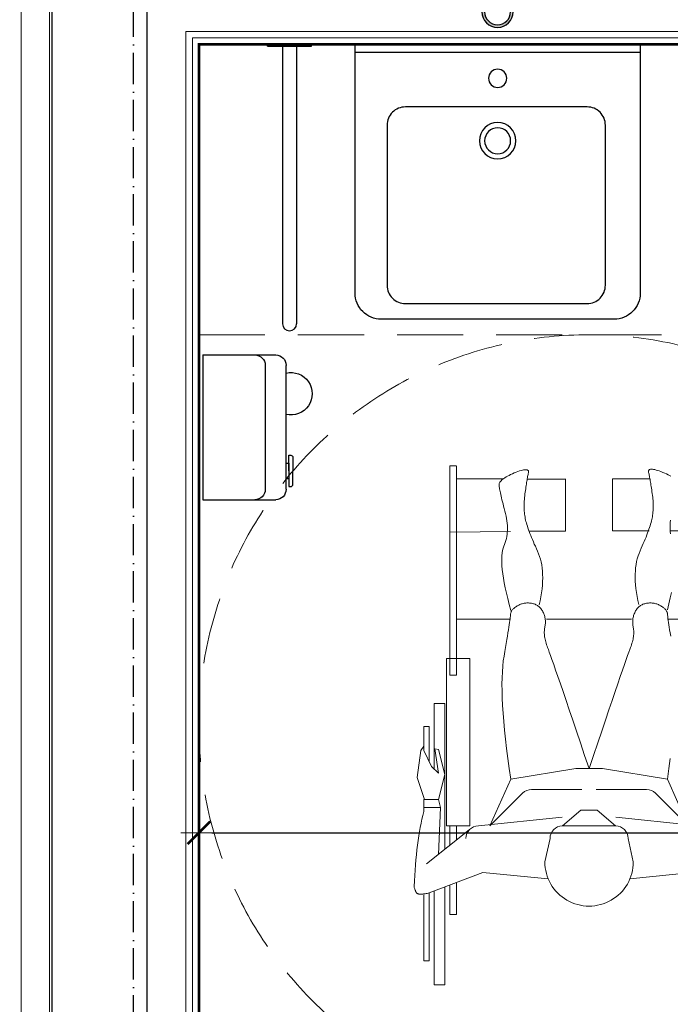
# Model space of a CAD drawing. Header units: metres. Extents: x 5541655 to 5610276, y 5589641 to 5627879.
# Tile 25 of 69: x 5603894 to 5604144, y 5625693 to 5626071. Entities that reach past the tile are written whole.
import ezdxf

# ---------------------------------------------------------------- set-up
doc = ezdxf.new("R2010")
doc.units = ezdxf.units.M
doc.header["$MEASUREMENT"] = 0
doc.linetypes.add('A-1_05$0$DASHED', pattern=[19.05, 12.7, -6.35])
doc.linetypes.add('ACAD_ISO10W100', pattern=[18, 12, -3, 0, -3])
doc.layers.get('0').update_dxf_attribs({"linetype": 'CONTINUOUS', "lineweight": 18})
doc.layers.get('Defpoints').update_dxf_attribs({"linetype": 'CONTINUOUS'})
for name, color, linetype in [('2D- Siatka Modularna', 7, 'ACAD_ISO10W100'), ('Budowlane - Sciany Wew', 7, 'CONTINUOUS'), ('Instalacje - Kanalizacja - Piony', 7, 'CONTINUOUS'), ('struktura', 7, 'CONTINUOUS'), ('wypelnienia wielobokow', 7, 'CONTINUOUS'), ('Wyposazenie Wew - Meble 3D', 7, 'CONTINUOUS'), ('Wyposazenie Wew - Urzadzenia Sanitarne', 6, 'CONTINUOUS'), ('Ściany', 51, 'CONTINUOUS')]:
    doc.layers.add(name, color=color, linetype=linetype)
for name, color, linetype, lineweight in [('a___cienka___0.15', 10, 'CONTINUOUS', 15), ('a___ocieplenie', 214, 'BATTING', 5), ('MDCP', 7, 'CONTINUOUS', 18), ('WYMIARY WEW', 251, 'CONTINUOUS', 13)]:
    doc.layers.add(name, color=color, linetype=linetype, lineweight=lineweight)
doc.layers.add('a___wymiary', color=7, linetype='CONTINUOUS', lineweight=18, true_color=0x000000)
doc.styles.get("Standard").update_dxf_attribs({"font": 'simplex.shx'})
doc.linetypes.add('BATTING', pattern='A,0.0001,-0.1,[134,ltypeshp.shx,S=0.1,R=0,X=-0.1,Y=0],-0.2,[134,ltypeshp.shx,S=0.1,R=180,X=0.1,Y=0],-0.1', length=0.4001)
doc.dimstyles.new('1_50', dxfattribs={"dimtxt": 20, "dimasz": 5, "dimexe": 1.25, "dimexo": 0.625, "dimgap": 1.5, "dimtad": 1, "dimdec": 3, "dimlfac": 0.5, "dimrnd": 0.1, "dimdsep": 46, "dimtxsty": 'Standard', "dimblk": 'znacznik', "dimcen": 1.5, "dimse1": 1, "dimse2": 1, "dimclrd": 256, "dimclrt": 256, "dimazin": 0, "dimtfac": 1, "dimtdec": 3, "dimtmove": 0, "dimatfit": 3, "dimldrblk": 'znacznik', "dimfxl": 1, "dimarcsym": 0})

# ---------------------------------------------------------------- blocks, each defined once
blk = doc.blocks.new('inwalida')
at = {"color": 0, "lineweight": 0}
for p, q in [((37.65642, -59.40703), (37.65642, -49.5)), ((54.61537, -59.91266), (54.61537, -49.5)), ((94.32539, -53.74185), (92.62539, -69.84748)), ((104.46147, -67.13771), (103.24591, -54.64807)), ((94.32539, -55.94185), (85.32539, -59.94185)), ((94.32539, -55.94185), (88.02833, -62.23891)), ((26.58794, -60.46223), (26.4359, -60.8258)), ((26.73891, -60.1226), (26.58794, -60.46223)), ((26.88882, -59.80691), (26.73891, -60.1226)), ((27.03766, -59.51515), (26.88882, -59.80691)), ((27.18545, -59.24735), (27.03766, -59.51515)), ((36.08255, -59.38871), (35.63111, -59.34121)), ((36.52554, -59.41816), (36.08255, -59.38871)), ((36.96008, -59.42959), (36.52554, -59.41816)), ((37.38617, -59.42297), (36.96008, -59.42959)), ((37.80383, -59.39834), (37.38617, -59.42297)), ((38.21304, -59.35566), (37.80383, -59.39834)), ((50.55454, -59.3759), (49.49723, -59.13722)), ((51.66393, -59.64412), (50.55454, -59.3759)), ((52.82539, -59.94185), (51.66393, -59.64412)), ((52.65829, -60.42604), (52.55831, -60.52983)), ((52.7594, -60.33179), (52.65829, -60.42604)), ((52.86164, -60.24706), (52.7594, -60.33179)), ((52.96503, -60.17189), (52.86164, -60.24706)), ((53.06954, -60.10624), (52.96503, -60.17189)), ((53.17519, -60.05013), (53.06954, -60.10624)), ((53.28196, -60.00356), (53.17519, -60.05013)), ((53.38987, -59.96653), (53.28196, -60.00356)), ((53.49891, -59.93904), (53.38987, -59.96653)), ((53.60908, -59.92109), (53.49891, -59.93904)), ((53.72038, -59.91266), (53.60908, -59.92109)), ((53.85652, -59.90437), (53.72038, -59.91266)), ((54.04117, -59.88676), (53.85652, -59.90437)), ((54.27433, -59.85984), (54.04117, -59.88676)), ((54.55601, -59.8236), (54.27433, -59.85984)), ((54.88621, -59.77806), (54.55601, -59.8236)), ((55.26492, -59.72321), (54.88621, -59.77806)), ((55.69214, -59.65905), (55.26492, -59.72321)), ((56.16788, -59.58557), (55.69214, -59.65905)), ((56.69214, -59.5028), (56.16788, -59.58557)), ((57.26492, -59.41071), (56.69214, -59.5028)), ((57.88621, -59.30931), (57.26492, -59.41071)), ((83.29959, -59.64389), (81.34719, -59.37499)), ((85.32539, -59.94185), (83.29959, -59.64389)), ((85.32539, -59.94185), (83.32539, -72.44185)), ((25.91147, -62.38214), (25.86379, -62.61626)), ((25.97821, -62.12229), (25.91147, -62.38214)), ((26.06403, -61.83675), (25.97821, -62.12229)), ((26.16892, -61.52548), (26.06403, -61.83675)), ((26.29288, -61.1885), (26.16892, -61.52548)), ((26.4359, -60.8258), (26.29288, -61.1885)), ((51.61055, -62.33346), (51.57539, -62.50435)), ((51.65352, -62.16451), (51.61055, -62.33346)), ((51.7043, -61.99752), (51.65352, -62.16451)), ((51.76289, -61.83248), (51.7043, -61.99752)), ((51.8293, -61.6694), (51.76289, -61.83248)), ((51.90352, -61.50826), (51.8293, -61.6694)), ((51.98555, -61.34908), (51.90352, -61.50826)), ((52.07539, -61.19185), (51.98555, -61.34908)), ((52.16971, -61.04038), (52.07539, -61.19185)), ((52.26516, -60.89843), (52.16971, -61.04038)), ((52.36175, -60.76603), (52.26516, -60.89843)), ((52.45946, -60.64316), (52.36175, -60.76603)), ((52.55831, -60.52983), (52.45946, -60.64316)), ((25.83518, -62.82467), (25.82564, -63.00736)), ((25.82564, -63.00736), (25.83518, -63.16435)), ((25.86379, -62.61626), (25.83518, -62.82467)), ((25.83518, -63.16435), (25.86379, -63.29562)), ((25.86379, -63.29562), (25.91147, -63.40118)), ((25.91147, -63.40118), (25.97821, -63.48101)), ((25.97821, -63.48101), (26.06403, -63.53514)), ((26.06403, -63.53514), (26.16892, -63.56355)), ((26.16892, -63.56355), (26.29288, -63.56625)), ((26.29288, -63.56625), (26.4359, -63.54322)), ((26.4359, -63.54322), (26.59478, -63.50689)), ((26.59478, -63.50689), (26.76626, -63.4696)), ((26.76626, -63.4696), (26.95035, -63.43139)), ((26.95035, -63.43139), (27.14704, -63.39222)), ((27.14704, -63.39222), (27.35635, -63.35213)), ((27.35635, -63.35213), (27.57826, -63.31109)), ((27.57826, -63.31109), (27.81279, -63.26912)), ((27.65642, -70.5), (27.65642, -63.2971)), ((27.81279, -63.26912), (28.05992, -63.22619)), ((28.05992, -63.22619), (28.31967, -63.18234)), ((28.31967, -63.18234), (28.59202, -63.13755)), ((28.59202, -63.13755), (28.87699, -63.09182)), ((28.87699, -63.09182), (29.17455, -63.04514)), ((29.17455, -63.04514), (29.48473, -62.99753)), ((29.48473, -62.99753), (29.80751, -62.94898)), ((29.80751, -62.94898), (30.14291, -62.89949)), ((30.14291, -62.89949), (30.49091, -62.84905)), ((30.49091, -62.84905), (30.84261, -62.80169)), ((30.84261, -62.80169), (31.18908, -62.76139)), ((31.18908, -62.76139), (31.53033, -62.72817)), ((31.53033, -62.72817), (31.86634, -62.70201)), ((31.86634, -62.70201), (32.19714, -62.68293)), ((32.19714, -62.68293), (32.5227, -62.67091)), ((32.5227, -62.67091), (32.84304, -62.66597)), ((32.84304, -62.66597), (33.15815, -62.66809)), ((33.15815, -62.66809), (33.46804, -62.67729)), ((33.46804, -62.67729), (33.7727, -62.69355)), ((33.7727, -62.69355), (34.07214, -62.71689)), ((34.07214, -62.71689), (34.36634, -62.74729)), ((34.36634, -62.74729), (34.65533, -62.78477)), ((34.65533, -62.78477), (34.93908, -62.82931)), ((34.93908, -62.82931), (35.21761, -62.88092)), ((35.21761, -62.88092), (35.49091, -62.93959)), ((35.49091, -62.93959), (35.76813, -63.00671)), ((35.76813, -63.00671), (36.05837, -63.08363)), ((36.05837, -63.08363), (36.36166, -63.17035)), ((36.36166, -63.17035), (36.67798, -63.26687)), ((36.67798, -63.26687), (37.00735, -63.3732)), ((37.00735, -63.3732), (37.34975, -63.48932)), ((37.34975, -63.48932), (37.70519, -63.61524)), ((37.65642, -70.5), (37.65642, -63.43732)), ((37.70519, -63.61524), (38.07367, -63.75096)), ((38.07367, -63.75096), (38.45519, -63.8965)), ((38.45519, -63.8965), (38.84975, -64.05182)), ((38.84975, -64.05182), (39.25735, -64.21695)), ((39.25735, -64.21695), (39.67798, -64.39187)), ((51.5168, -63.02877), (51.51289, -63.20748)), ((51.51289, -63.20748), (51.5168, -63.38815)), ((51.52852, -62.85201), (51.5168, -63.02877)), ((51.5168, -63.38815), (51.52852, -63.57076)), ((51.54805, -62.67721), (51.52852, -62.85201)), ((51.52852, -63.57076), (51.54805, -63.75533)), ((51.57539, -62.50435), (51.54805, -62.67721)), ((51.54805, -63.75533), (51.57539, -63.94185)), ((51.57539, -63.94185), (51.61112, -64.12623)), ((51.61112, -64.12623), (51.65579, -64.30437)), ((87.32539, -63.93596), (87.32539, -73.63658)), ((39.67798, -64.39187), (40.11166, -64.57661)), ((40.11166, -64.57661), (40.55837, -64.77113)), ((40.55837, -64.77113), (41.01813, -64.97547)), ((41.01813, -64.97547), (41.49091, -65.18959)), ((41.49091, -65.18959), (41.98064, -65.39593)), ((41.98064, -65.39593), (42.49118, -65.57685)), ((42.49118, -65.57685), (43.02256, -65.73236)), ((43.02256, -65.73236), (43.57475, -65.86246)), ((43.57475, -65.86246), (44.14778, -65.96716)), ((44.14778, -65.96716), (44.74162, -66.04645)), ((44.74162, -66.04645), (45.35629, -66.10033)), ((45.35629, -66.10033), (45.99177, -66.12879)), ((45.99177, -66.12879), (46.6481, -66.13186)), ((46.6481, -66.13186), (47.32524, -66.10951)), ((47.32524, -66.10951), (48.02321, -66.06176)), ((48.02321, -66.06176), (48.74199, -65.98859)), ((48.74199, -65.98859), (49.48161, -65.89002)), ((49.48161, -65.89002), (50.24204, -65.76604)), ((50.24204, -65.76604), (51.02331, -65.61665)), ((51.02331, -65.61665), (51.82539, -65.44185)), ((51.65579, -64.30437), (51.70941, -64.47627)), ((51.70941, -64.47627), (51.77196, -64.64192)), ((51.77196, -64.64192), (51.84347, -64.80134)), ((51.84347, -64.80134), (51.92391, -64.9545)), ((51.92391, -64.9545), (52.01331, -65.10143)), ((52.01331, -65.10143), (52.11164, -65.24211)), ((52.11164, -65.24211), (52.21894, -65.37656)), ((52.21894, -65.37656), (52.33517, -65.50476)), ((52.33517, -65.50476), (52.46035, -65.62672)), ((52.46035, -65.62672), (52.59446, -65.74244)), ((52.59446, -65.74244), (52.73753, -65.85192)), ((52.73753, -65.85192), (52.88953, -65.95515)), ((52.88953, -65.95515), (53.05049, -66.05214)), ((53.05049, -66.05214), (53.22038, -66.14288)), ((53.22038, -66.14288), (53.39558, -66.22641)), ((53.39558, -66.22641), (53.57242, -66.30171)), ((53.57242, -66.30171), (53.7509, -66.36881)), ((53.7509, -66.36881), (53.93101, -66.42768)), ((53.93101, -66.42768), (54.11277, -66.47835)), ((54.11277, -66.47835), (54.29617, -66.52079)), ((54.29617, -66.52079), (54.48121, -66.55502)), ((54.48121, -66.55502), (54.66788, -66.58103)), ((54.61537, -66.84391), (54.61537, -83.15609)), ((54.66788, -66.58103), (54.85621, -66.59884)), ((54.85621, -66.59884), (55.04617, -66.60842)), ((55.04617, -66.60842), (55.23777, -66.60979)), ((55.23777, -66.60979), (55.43101, -66.60294)), ((55.43101, -66.60294), (55.6259, -66.58789)), ((55.6259, -66.58789), (55.82242, -66.56461)), ((55.82242, -66.56461), (56.02058, -66.53312)), ((56.02058, -66.53312), (56.22038, -66.4934)), ((56.22038, -66.4934), (56.42354, -66.45448)), ((56.42354, -66.45448), (56.63172, -66.42531)), ((56.63172, -66.42531), (56.84495, -66.40591)), ((56.84495, -66.40591), (57.06321, -66.39627)), ((57.06321, -66.39627), (57.28651, -66.39641)), ((57.28651, -66.39641), (57.51485, -66.4063)), ((57.51485, -66.4063), (57.74823, -66.42597)), ((57.74823, -66.42597), (57.98664, -66.45539)), ((57.98664, -66.45539), (58.2301, -66.49459)), ((58.2301, -66.49459), (58.4786, -66.54355)), ((58.4786, -66.54355), (58.73214, -66.60228)), ((58.73214, -66.60228), (58.99071, -66.67076)), ((58.99071, -66.67076), (59.25433, -66.74902)), ((59.25433, -66.74902), (59.52297, -66.83704)), ((59.52297, -66.83704), (59.79667, -66.93483)), ((59.79667, -66.93483), (60.07539, -67.04237)), ((60.07539, -67.04237), (60.42989, -67.17887)), ((60.42989, -67.17887), (60.93086, -67.36348)), ((60.93086, -67.36348), (61.57833, -67.5962)), ((61.57833, -67.5962), (62.37227, -67.87703)), ((62.37227, -67.87703), (63.31271, -68.20599)), ((96.72539, -67.5), (101.23137, -66.5)), ((63.31271, -68.20599), (64.39962, -68.58305)), ((64.39962, -68.58305), (65.63302, -69.00823)), ((65.63302, -69.00823), (67.01289, -69.48152)), ((67.01289, -69.48152), (68.53927, -70.00294)), ((94.32539, -69.9), (91.32539, -73.44185)), ((94.32539, -69.9), (94.32539, -80.1)), ((37.65642, -70.5), (27.65642, -70.5)), ((37.65642, -70.5), (27.65642, -70.5)), ((68.53927, -70.00294), (70.21212, -70.57246)), ((70.21212, -70.57246), (72.03146, -71.1901)), ((72.03146, -71.1901), (73.99727, -71.85585)), ((73.99727, -71.85585), (76.10958, -72.56972)), ((76.10958, -72.56972), (78.36836, -73.3317)), ((78.36836, -73.3317), (80.77364, -74.1418)), ((83.32539, -72.44185), (83.32539, -77.55815)), ((91.32539, -73.44185), (91.32539, -75)), ((91.32539, -73.44185), (91.32539, -75)), ((80.77364, -74.1418), (83.32539, -75)), ((80.77364, -75.85822), (83.32539, -75)), ((91.32539, -76.55815), (91.32539, -75)), ((91.32539, -76.55815), (91.32539, -75)), ((73.99727, -78.14417), (76.10958, -77.43031)), ((76.10958, -77.43031), (78.36836, -76.66832)), ((78.36836, -76.66832), (80.77364, -75.85822)), ((87.32539, -86.06404), (87.32539, -76.36342)), ((94.32539, -80.1), (91.32539, -76.55815)), ((70.21212, -79.42756), (72.03146, -78.80993)), ((72.03146, -78.80993), (73.99727, -78.14417)), ((85.32539, -90.05815), (83.32539, -77.55815)), ((37.69845, -79.5), (27.65642, -79.5)), ((27.74432, -86.93033), (27.74432, -79.5)), ((37.69845, -86.53001), (37.69845, -79.5)), ((64.39962, -81.41698), (65.63302, -80.9918)), ((65.63302, -80.9918), (67.01289, -80.51849)), ((67.01289, -80.51849), (68.53927, -79.99709)), ((68.53927, -79.99709), (70.21212, -79.42756)), ((94.32539, -96.25815), (92.62539, -80.15252)), ((59.25433, -83.25101), (59.52297, -83.16299)), ((59.52297, -83.16299), (59.79667, -83.0652)), ((59.79667, -83.0652), (60.07539, -82.95764)), ((60.07539, -82.95764), (60.42989, -82.82116)), ((60.42989, -82.82116), (60.93086, -82.63655)), ((60.93086, -82.63655), (61.57833, -82.40383)), ((61.57833, -82.40383), (62.37227, -82.12299)), ((62.37227, -82.12299), (63.31271, -81.79405)), ((63.31271, -81.79405), (64.39962, -81.41698)), ((101.23111, -83.5), (96.72535, -82.5)), ((104.46284, -82.86173), (103.25839, -95.38479)), ((41.09289, -85.11197), (41.56407, -84.89432)), ((41.56407, -84.89432), (42.05226, -84.68437)), ((42.05226, -84.68437), (42.56145, -84.49966)), ((42.56145, -84.49966), (43.09165, -84.34021)), ((43.09165, -84.34021), (43.64286, -84.20601)), ((43.64286, -84.20601), (44.21509, -84.09707)), ((44.21509, -84.09707), (44.80833, -84.01337)), ((44.80833, -84.01337), (45.42258, -83.95493)), ((45.42258, -83.95493), (46.05784, -83.92173)), ((46.05784, -83.92173), (46.71412, -83.9138)), ((46.71412, -83.9138), (47.39141, -83.93112)), ((47.39141, -83.93112), (48.08971, -83.97369)), ((48.08971, -83.97369), (48.80902, -84.04151)), ((48.80902, -84.04151), (49.54935, -84.13459)), ((49.54935, -84.13459), (50.31069, -84.25291)), ((50.31069, -84.25291), (51.09304, -84.39649)), ((51.09304, -84.39649), (51.8964, -84.56532)), ((51.84347, -85.19869), (51.92391, -85.04552)), ((51.92391, -85.04552), (52.01331, -84.8986)), ((52.01331, -84.8986), (52.11164, -84.7579)), ((52.11164, -84.7579), (52.21894, -84.62346)), ((52.21894, -84.62346), (52.33517, -84.49526)), ((52.33517, -84.49526), (52.46035, -84.3733)), ((52.46035, -84.3733), (52.59446, -84.25758)), ((52.59446, -84.25758), (52.73753, -84.14811)), ((52.73753, -84.14811), (52.88953, -84.04487)), ((52.88953, -84.04487), (53.05049, -83.94788)), ((53.05049, -83.94788), (53.22038, -83.85712)), ((53.22038, -83.85712), (53.39558, -83.77361)), ((53.39558, -83.77361), (53.57242, -83.69831)), ((53.57242, -83.69831), (53.7509, -83.63122)), ((53.7509, -83.63122), (53.93101, -83.57234)), ((53.93101, -83.57234), (54.11277, -83.52168)), ((54.11277, -83.52168), (54.29617, -83.47923)), ((54.29617, -83.47923), (54.48121, -83.445)), ((54.48121, -83.445), (54.66788, -83.41898)), ((54.66788, -83.41898), (54.85621, -83.40119)), ((54.85621, -83.40119), (55.04617, -83.39161)), ((55.04617, -83.39161), (55.23777, -83.39024)), ((55.23777, -83.39024), (55.43101, -83.39708)), ((55.43101, -83.39708), (55.6259, -83.41215)), ((55.6259, -83.41215), (55.82242, -83.43542)), ((55.82242, -83.43542), (56.02058, -83.46691)), ((56.02058, -83.46691), (56.22038, -83.50661)), ((56.22038, -83.50661), (56.42354, -83.54555)), ((56.42354, -83.54555), (56.63172, -83.57472)), ((56.63172, -83.57472), (56.84495, -83.59412)), ((56.84495, -83.59412), (57.06321, -83.60375)), ((57.06321, -83.60375), (57.28651, -83.60362)), ((57.28651, -83.60362), (57.51485, -83.59372)), ((57.51485, -83.59372), (57.74823, -83.57406)), ((57.74823, -83.57406), (57.98664, -83.54463)), ((57.98664, -83.54463), (58.2301, -83.50544)), ((58.2301, -83.50544), (58.4786, -83.45648)), ((58.4786, -83.45648), (58.73214, -83.39776)), ((58.73214, -83.39776), (58.99071, -83.32926)), ((58.99071, -83.32926), (59.25433, -83.25101)), ((25.92382, -87.03578), (25.95145, -86.9043)), ((25.95145, -86.9043), (25.99834, -86.7984)), ((25.99834, -86.7984), (26.06449, -86.71806)), ((26.06449, -86.71806), (26.14991, -86.6633)), ((26.14991, -86.6633), (26.25458, -86.63411)), ((26.25458, -86.63411), (26.37851, -86.63049)), ((26.37851, -86.63049), (26.5217, -86.65243)), ((26.5217, -86.65243), (26.68084, -86.6876)), ((26.68084, -86.6876), (26.85259, -86.7236)), ((26.85259, -86.7236), (27.03696, -86.76046)), ((27.03696, -86.76046), (27.23394, -86.79815)), ((27.23394, -86.79815), (27.44355, -86.8367)), ((27.44355, -86.8367), (27.66576, -86.87608)), ((27.66576, -86.87608), (27.90059, -86.91632)), ((27.90059, -86.91632), (28.14803, -86.95739)), ((28.14803, -86.95739), (28.4081, -86.99933)), ((36.14732, -87.04056), (36.44996, -86.95159)), ((36.44996, -86.95159), (36.76555, -86.85272)), ((36.76555, -86.85272), (37.09413, -86.74397)), ((37.09413, -86.74397), (37.43566, -86.6253)), ((37.43566, -86.6253), (37.79016, -86.49675)), ((37.79016, -86.49675), (38.15761, -86.35828)), ((38.15761, -86.35828), (38.53805, -86.20993)), ((38.53805, -86.20993), (38.93144, -86.05168)), ((38.93144, -86.05168), (39.3378, -85.88353)), ((39.3378, -85.88353), (39.75712, -85.70548)), ((39.75712, -85.70548), (40.18942, -85.51755)), ((40.18942, -85.51755), (40.63467, -85.3197)), ((40.63467, -85.3197), (41.09289, -85.11197)), ((51.51289, -86.79253), (51.5168, -86.61187)), ((51.5168, -86.97125), (51.51289, -86.79253)), ((51.5168, -86.61187), (51.52852, -86.42925)), ((51.52852, -87.148), (51.5168, -86.97125)), ((51.52852, -86.42925), (51.54805, -86.24468)), ((51.54805, -86.24468), (51.57539, -86.05815)), ((51.57539, -86.05815), (51.61112, -85.87378)), ((51.61112, -85.87378), (51.65579, -85.69564)), ((51.65579, -85.69564), (51.70941, -85.52375)), ((51.70941, -85.52375), (51.77196, -85.35809)), ((51.77196, -85.35809), (51.84347, -85.19869)), ((25.91544, -87.19282), (25.92382, -87.03578)), ((25.92634, -87.37545), (25.91544, -87.19282)), ((25.95649, -87.58364), (25.92634, -87.37545)), ((26.0059, -87.8174), (25.95649, -87.58364)), ((26.07457, -88.07673), (26.0059, -87.8174)), ((26.16252, -88.36164), (26.07457, -88.07673)), ((26.26971, -88.67211), (26.16252, -88.36164)), ((26.39617, -89.00816), (26.26971, -88.67211)), ((28.4081, -86.99933), (28.68078, -87.0421)), ((28.68078, -87.0421), (28.96607, -87.08572)), ((28.96607, -87.08572), (29.26397, -87.13017)), ((29.26397, -87.13017), (29.5745, -87.17549)), ((29.5745, -87.17549), (29.89764, -87.22164)), ((29.89764, -87.22164), (30.23339, -87.26864)), ((30.23339, -87.26864), (30.58175, -87.31647)), ((30.58175, -87.31647), (30.9338, -87.36123)), ((30.9338, -87.36123), (31.28056, -87.39895)), ((31.28056, -87.39895), (31.62204, -87.42965)), ((31.62204, -87.42965), (31.95824, -87.4533)), ((31.95824, -87.4533), (32.28918, -87.46993)), ((32.28918, -87.46993), (32.61482, -87.47952)), ((32.61482, -87.47952), (32.93519, -87.48209)), ((32.93519, -87.48209), (33.25027, -87.47762)), ((33.25027, -87.47762), (33.56009, -87.46613)), ((33.56009, -87.46613), (33.86462, -87.4476)), ((33.86462, -87.4476), (34.16388, -87.42205)), ((34.16388, -87.42205), (34.45784, -87.38946)), ((34.45784, -87.38946), (34.74654, -87.34985)), ((34.74654, -87.34985), (35.02995, -87.3032)), ((35.02995, -87.3032), (35.30809, -87.24952)), ((35.30809, -87.24952), (35.58094, -87.1888)), ((35.58094, -87.1888), (35.85765, -87.11963)), ((35.85765, -87.11963), (36.14732, -87.04056)), ((51.54805, -87.32281), (51.52852, -87.148)), ((51.57539, -87.49565), (51.54805, -87.32281)), ((51.61055, -87.66656), (51.57539, -87.49565)), ((51.65352, -87.8355), (51.61055, -87.66656)), ((51.7043, -88.0025), (51.65352, -87.8355)), ((51.76289, -88.16753), (51.7043, -88.0025)), ((51.8293, -88.33062), (51.76289, -88.16753)), ((51.90352, -88.49175), (51.8293, -88.33062)), ((51.98555, -88.65093), (51.90352, -88.49175)), ((52.07539, -88.80815), (51.98555, -88.65093)), ((52.16971, -88.95964), (52.07539, -88.80815)), ((94.32539, -94.05815), (88.02833, -87.76109)), ((26.54188, -89.36977), (26.39617, -89.00816)), ((26.69662, -89.73222), (26.54188, -89.36977)), ((26.8501, -90.07072), (26.69662, -89.73222)), ((27.00236, -90.3853), (26.8501, -90.07072)), ((27.15336, -90.67593), (27.00236, -90.3853)), ((27.30314, -90.94264), (27.15336, -90.67593)), ((36.19893, -90.73522), (35.74785, -90.78605)), ((36.64168, -90.70247), (36.19893, -90.73522)), ((37.07613, -90.68782), (36.64168, -90.70247)), ((37.50226, -90.69126), (37.07613, -90.68782)), ((37.92009, -90.71281), (37.50226, -90.69126)), ((37.76822, -90.11223), (37.89845, -101.75)), ((38.3296, -90.75244), (37.92009, -90.71281)), ((38.73081, -90.81017), (38.3296, -90.75244)), ((50.67062, -90.64055), (49.61511, -90.88709)), ((51.77799, -90.36411), (50.67062, -90.64055)), ((52.9372, -90.05775), (51.77799, -90.36411)), ((52.26516, -89.10158), (52.16971, -88.95964)), ((52.36175, -89.23399), (52.26516, -89.10158)), ((52.45946, -89.35685), (52.36175, -89.23399)), ((52.55831, -89.47019), (52.45946, -89.35685)), ((52.65829, -89.57398), (52.55831, -89.47019)), ((52.7594, -89.66824), (52.65829, -89.57398)), ((52.86164, -89.75295), (52.7594, -89.66824)), ((52.96503, -89.82814), (52.86164, -89.75295)), ((53.06954, -89.89378), (52.96503, -89.82814)), ((53.17519, -89.94989), (53.06954, -89.89378)), ((53.28196, -89.99645), (53.17519, -89.94989)), ((53.38987, -90.03349), (53.28196, -89.99645)), ((53.49891, -90.06098), (53.38987, -90.03349)), ((53.60908, -90.07893), (53.49891, -90.06098)), ((53.72038, -90.08734), (53.60908, -90.07893)), ((53.85652, -90.09565), (53.72038, -90.08734)), ((54.04117, -90.11326), (53.85652, -90.09565)), ((54.27433, -90.14019), (54.04117, -90.11326)), ((54.55601, -90.17642), (54.27433, -90.14019)), ((54.88621, -90.22197), (54.55601, -90.17642)), ((54.61537, -100.5), (54.61537, -90.18461)), ((55.26492, -90.27682), (54.88621, -90.22197)), ((55.69214, -90.34098), (55.26492, -90.27682)), ((56.16788, -90.41444), (55.69214, -90.34098)), ((56.69214, -90.49723), (56.16788, -90.41444)), ((57.26492, -90.58932), (56.69214, -90.49723)), ((57.88621, -90.69072), (57.26492, -90.58932)), ((58.55601, -90.80142), (57.88621, -90.69072)), ((81.34719, -90.62502), (79.46819, -90.86485)), ((83.29959, -90.35612), (81.34719, -90.62502)), ((85.32539, -90.05815), (83.29959, -90.35612)), ((94.32539, -94.05815), (85.32539, -90.05815)), ((94.32539, -94.05815), (85.32539, -90.05815)), ((94.32539, -94.05815), (89.95407, -89.68683)), ((27.45166, -91.18541), (27.30314, -90.94264)), ((27.59895, -91.40425), (27.45166, -91.18541)), ((27.74499, -91.59914), (27.59895, -91.40425)), ((27.65642, -100.5), (27.65642, -91.48094)), ((27.88981, -91.77012), (27.74499, -91.59914)), ((28.03337, -91.91715), (27.88981, -91.77012)), ((28.17569, -92.04025), (28.03337, -91.91715)), ((28.31677, -92.13941), (28.17569, -92.04025)), ((28.45661, -92.21465), (28.31677, -92.13941)), ((28.59521, -92.26595), (28.45661, -92.21465)), ((28.73257, -92.29332), (28.59521, -92.26595)), ((28.86869, -92.29674), (28.73257, -92.29332)), ((29.01523, -92.28435), (28.86869, -92.29674)), ((29.18382, -92.26422), (29.01523, -92.28435)), ((29.37447, -92.23636), (29.18382, -92.26422)), ((29.58718, -92.20075), (29.37447, -92.23636)), ((29.82197, -92.15742), (29.58718, -92.20075)), ((30.0788, -92.10635), (29.82197, -92.15742)), ((30.35769, -92.04755), (30.0788, -92.10635)), ((30.65864, -91.98101), (30.35769, -92.04755)), ((30.98167, -91.90675), (30.65864, -91.98101)), ((31.32674, -91.82475), (30.98167, -91.90675)), ((31.69388, -91.73502), (31.32674, -91.82475)), ((32.08307, -91.63755), (31.69388, -91.73502)), ((32.49434, -91.53236), (32.08307, -91.63755)), ((32.92765, -91.41942), (32.49434, -91.53236)), ((33.38303, -91.29876), (32.92765, -91.41942)), ((33.86046, -91.17035), (33.38303, -91.29876)), ((34.34478, -91.04714), (33.86046, -91.17035)), ((34.82078, -90.94202), (34.34478, -91.04714)), ((35.28848, -90.85499), (34.82078, -90.94202)), ((35.74785, -90.78605), (35.28848, -90.85499)), ((39.12369, -90.88599), (38.73081, -90.81017)), ((39.50828, -90.97991), (39.12369, -90.88599)), ((39.88454, -91.09192), (39.50828, -90.97991)), ((40.2525, -91.22203), (39.88454, -91.09192)), ((40.61213, -91.37023), (40.2525, -91.22203)), ((40.99355, -91.51253), (40.61213, -91.37023)), ((41.42682, -91.62491), (40.99355, -91.51253)), ((41.91195, -91.70739), (41.42682, -91.62491)), ((42.44892, -91.75995), (41.91195, -91.70739)), ((43.03775, -91.78261), (42.44892, -91.75995)), ((43.67843, -91.77535), (43.03775, -91.78261)), ((44.37097, -91.73819), (43.67843, -91.77535)), ((45.11535, -91.67111), (44.37097, -91.73819)), ((45.9116, -91.57413), (45.11535, -91.67111)), ((46.7597, -91.44723), (45.9116, -91.57413)), ((47.65965, -91.29043), (46.7597, -91.44723)), ((48.61145, -91.10371), (47.65965, -91.29043)), ((49.61511, -90.88709), (48.61145, -91.10371)), ((59.27433, -90.92144), (58.55601, -90.80142)), ((60.04117, -91.05076), (59.27433, -90.92144)), ((60.85652, -91.1894), (60.04117, -91.05076)), ((61.72038, -91.33734), (60.85652, -91.1894)), ((62.64522, -91.47542), (61.72038, -91.33734)), ((63.64344, -91.58442), (62.64522, -91.47542)), ((64.71506, -91.66435), (63.64344, -91.58442)), ((65.86008, -91.7152), (64.71506, -91.66435)), ((67.0785, -91.737), (65.86008, -91.7152)), ((68.37032, -91.72972), (67.0785, -91.737)), ((69.73554, -91.69337), (68.37032, -91.72972)), ((71.17414, -91.62795), (69.73554, -91.69337)), ((72.68616, -91.53347), (71.17414, -91.62795)), ((74.27157, -91.40992), (72.68616, -91.53347)), ((75.93038, -91.2573), (74.27157, -91.40992)), ((77.66258, -91.0756), (75.93038, -91.2573)), ((79.46819, -90.86485), (77.66258, -91.0756)), ((103.25839, -95.38479), (107.17831, -105.70498)), ((94.32539, -97.90434), (62.17817, -97.90434)), ((62.17817, -102.40434), (62.17817, -97.90434)), ((94.32539, -100.65434), (94.32539, -97.90434)), ((94.32539, -102.40434), (94.32539, -97.90434)), ((94.32539, -102.40434), (94.32539, -97.90434)), ((101.63092, -106.25815), (95.09649, -98.02073)), ((94.32539, -102.40434), (94.32539, -98.90434)), ((94.32539, -102.40434), (94.32539, -98.90434)), ((25.24311, -100.5), (25.17461, -101.75)), ((25.17461, -100.5), (25.17461, -101.75)), ((25.17461, -101.75), (65.37954, -101.75)), ((37.89845, -101.75), (25.17461, -101.75)), ((65.37954, -100.5), (25.24311, -100.5)), ((49.09845, -100.5), (33.19845, -100.5)), ((49.09845, -101.75), (37.2443, -101.75)), ((65.37954, -101.75), (65.37954, -100.5)), ((97.0632, -100.5), (94.32539, -100.5)), ((98.05478, -101.75), (94.32539, -101.75)), ((111.36345, -100.5), (105.2013, -100.5)), ((105.67609, -101.75), (111.36345, -101.75)), ((111.36345, -101.75), (111.36345, -100.5)), ((94.32539, -102.40434), (62.17817, -102.40434)), ((98.84804, -102.75), (70.82539, -102.75)), ((70.82539, -104.75), (70.82539, -102.75)), ((70.82539, -104.75), (70.82539, -102.75)), ((79.53091, -104.62249), (84.21403, -103.96274)), ((79.63643, -103.96274), (79.53091, -104.62249)), ((84.47926, -102.75), (79.63643, -103.96274)), ((84.21403, -103.96274), (82.93889, -105.28223)), ((89.22539, -103.96274), (84.47926, -102.75)), ((89.22539, -103.9643), (90.81377, -103.55)), ((89.22539, -106.75), (89.22539, -103.9643)), ((99.78439, -103.93038), (90.78329, -103.55)), ((90.81377, -106.75), (90.81377, -103.55)), ((124.82539, -102.75), (106.05592, -102.75)), ((124.82539, -104.75), (124.82539, -102.75)), ((70.82539, -104.75), (83.45323, -104.75)), ((75.22539, -105.75), (75.22539, -106.75)), ((75.22539, -105.75), (81.95005, -105.75)), ((82.93889, -105.28223), (79.83611, -106.75)), ((106.81558, -104.75), (124.82539, -104.75)), ((120.22539, -105.75), (107.20573, -105.75)), ((107.20573, -105.75), (107.2446, -105.9467)), ((120.22539, -106.75), (120.22539, -105.75)), ((79.83611, -106.75), (75.22539, -106.75)), ((79.83611, -107.35815), (79.01468, -106.75)), ((85.00831, -108.06393), (79.83611, -107.35815)), ((89.22539, -106.60173), (85.00831, -108.06393)), ((90.81377, -106.75), (89.22539, -106.75)), ((91.58329, -106.75), (90.81377, -106.75)), ((92.30068, -106.93405), (91.58329, -106.75)), ((93.04228, -107.10913), (92.30068, -106.93405)), ((93.80812, -107.27527), (93.04228, -107.10913)), ((94.59818, -107.43244), (93.80812, -107.27527)), ((95.41248, -107.58067), (94.59818, -107.43244)), ((96.251, -107.71993), (95.41248, -107.58067)), ((97.11376, -107.85024), (96.251, -107.71993)), ((107.2446, -105.9467), (107.27971, -106.13473)), ((107.27971, -106.13473), (107.31109, -106.31411)), ((107.31109, -106.31411), (107.33872, -106.48482)), ((107.33872, -106.48482), (107.36261, -106.64689)), ((107.36261, -106.64689), (107.38276, -106.80029)), ((107.38276, -106.80029), (107.39917, -106.94504)), ((107.40926, -107.71584), (107.39574, -107.79133)), ((107.39917, -106.94504), (107.41183, -107.08112)), ((107.41905, -107.63171), (107.40926, -107.71584)), ((107.41183, -107.08112), (107.42076, -107.20856)), ((107.42508, -107.5389), (107.41905, -107.63171)), ((107.42076, -107.20856), (107.42594, -107.32733)), ((107.42739, -107.43745), (107.42508, -107.5389)), ((107.42594, -107.32733), (107.42739, -107.43745)), ((107.53154, -106.75), (120.22539, -106.75)), ((98.00073, -107.97158), (97.11376, -107.85024)), ((98.91195, -108.08398), (98.00073, -107.97158)), ((99.84739, -108.18742), (98.91195, -108.08398)), ((100.80707, -108.28191), (99.84739, -108.18742)), ((101.79096, -108.36743), (100.80707, -108.28191)), ((102.79909, -108.44401), (101.79096, -108.36743)), ((103.83144, -108.51162), (102.79909, -108.44401)), ((104.88803, -108.57029), (103.83144, -108.51162)), ((105.96884, -108.61999), (104.88803, -108.57029)), ((106.12161, -108.58634), (105.96884, -108.61999)), ((106.26574, -108.55081), (106.12161, -108.58634)), ((106.40127, -108.51344), (106.26574, -108.55081)), ((106.52816, -108.47419), (106.40127, -108.51344)), ((106.64644, -108.4331), (106.52816, -108.47419)), ((106.75609, -108.39013), (106.64644, -108.4331)), ((106.85712, -108.3453), (106.75609, -108.39013)), ((106.94953, -108.29861), (106.85712, -108.3453)), ((107.03332, -108.25008), (106.94953, -108.29861)), ((107.10849, -108.19967), (107.03332, -108.25008)), ((107.17504, -108.1474), (107.10849, -108.19967)), ((107.23297, -108.09327), (107.17504, -108.1474)), ((107.28228, -108.03728), (107.23297, -108.09327)), ((107.32297, -107.97943), (107.28228, -108.03728)), ((107.35504, -107.91972), (107.32297, -107.97943)), ((107.37847, -107.85815), (107.35504, -107.91972)), ((107.39574, -107.79133), (107.37847, -107.85815))]:
    blk.add_line(p, q, dxfattribs=at)
at = {"color": 0, "linetype": 'A-1_05$0$DASHED', "lineweight": 0}
blk.add_lwpolyline([(150, -150), (0, -150), (0, 0), (150, 0)], close=True, dxfattribs=at)
blk.add_circle((75, -75), 75, dxfattribs=at)
at = {"color": 0, "lineweight": 0}
for centre, radius, start, end in [((89.72539, -63.93596), 2.4, 135, 180), ((96.72539, -69.9), 2.4, 90, 180), ((101.23124, -75), 8.5, 270, 90), ((96.72539, -80.1), 2.4, 180, 270), ((89.72539, -86.06404), 2.4, 180, 225), ((96.72539, -96.25815), 2.4, 180, 270), ((96.72539, -96.25815), 2.4, 180, 270)]:
    blk.add_arc(centre, radius, start, end, dxfattribs=at)
blk = doc.blocks.new('SC2.0 umywalka NP 55x53')
for q in [(23313.38, -63747.32), (23368.18, -63747.32)]:
    blk.add_line((23368.18, -63747.32), q)
for points in [[(23368.18, -63745.82), (23313.38, -63745.82), (23313.38, -63770.59)], [(23368.18, -63770.59), (23368.18, -63745.82)], [(23368.18, -63745.82), (23368.18, -63745.82)]]:
    blk.add_lwpolyline(points)
for points in [[(23320.07, -63770.58), (23320.07, -63761.32, -0.414214), (23323.57, -63757.82), (23358.52, -63757.82)], [(23358.52, -63757.82), (23358.52, -63757.82, -0.414214), (23362.02, -63761.32), (23362.02, -63770.59)], [(23313.38, -63770.59), (23313.38, -63793.59, 0.414214), (23318.38, -63798.59), (23337.82, -63798.59)], [(23346.66, -63795.59), (23323.57, -63795.58, -0.414214), (23320.07, -63792.08), (23320.07, -63770.58)], [(23337.82, -63798.59), (23363.18, -63798.59, 0.414214), (23368.18, -63793.59), (23368.18, -63770.59)], [(23362.02, -63770.59), (23362.02, -63792.09, -0.414214), (23358.52, -63795.59), (23346.66, -63795.59)]]:
    blk.add_lwpolyline(points, format="xyb")
for centre, radius in [((23340.78, -63752.32), 1.75), ((23340.78, -63764.32), 3.5), ((23340.78, -63764.32), 2.5)]:
    blk.add_circle(centre, radius)
blk = doc.blocks.new('pochwyt dla inwalidy 55_2')
at = {"layer": 'Wyposazenie Wew - Meble 3D'}
for p, q in [((0, 55.02), (8.45, 55.02)), ((0, 54.68), (0, 55.02)), ((8.45, 54.68), (8.45, 55.02)), ((0, 54.68), (8.45, 54.68)), ((2.87, 54.68), (2.87, 1.35)), ((5.58, 54.68), (5.58, 1.35))]:
    blk.add_line(p, q, dxfattribs=at)
blk.add_arc((4.23, 1.35), 1.35, 180, 0, dxfattribs=at)
blk = doc.blocks.new('Pipe Straight 13_5')
at = {"layer": 'wypelnienia wielobokow', "linetype": 'Continuous'}
h = blk.add_hatch(color=256, dxfattribs=at)
h.paths.add_polyline_path([(-3, 0), (-3, 0, 1), (3, 0), (3, 0, 1)], flags=0)
h.paths.add_polyline_path([(0, -2.5, -1), (0, 2.5, -1)], flags=0)
for points in [[(2.5, 0.05, 1), (-2.5, 0.05)], [(-2.5, 0.05), (2.5, 0.05), (2.5, 0), (-2.5, 0)]]:
    blk.add_hatch(color=256, dxfattribs=at).paths.add_polyline_path(points, flags=0)
at = {"layer": 'Instalacje - Kanalizacja - Piony'}
for p, q in [((-3, 0), (-3, 0)), ((-2.5, 0), (-2.5, 0.05)), ((0, 0.05), (0, 0)), ((2.5, 0.05), (2.5, 0)), ((3, 0), (3, 0))]:
    blk.add_line(p, q, dxfattribs=at)
for centre, radius, start, end in [((0, 0), 3, 0, 180), ((0, 0), 3, 0, 180), ((0, 0.05), 2.5, 0, 180), ((0, 0), 2.5, 90, 270), ((0, 0), 2.5, 90, 270), ((0, 0), 2.5, 270, 90), ((0, 0), 2.5, 270, 90), ((0, 0), 3, 180, 0)]:
    blk.add_arc(centre, radius, start, end, dxfattribs=at)
blk = doc.blocks.new('E88-TOP')
for p, q in [((0, 0), (278, 0)), ((0, 0), (0, -140)), ((278, 0), (278, -140)), ((20, -120), (258, -120)), ((258, -160), (20, -160))]:
    blk.add_line(p, q)
for points in [[(222.6, -165), (192.6, -165), (192.6, -169, 0.414214), (196.6, -173, 0), (222.6, -173, 3.979577)], [(222.6, -165), (252.6, -165), (252.6, -169, -0.414214), (248.6, -173, 0), (222.6, -173, -3.979577)]]:
    blk.add_lwpolyline(points, format="xyb")
blk.add_lwpolyline([(207.6, -165), (237.6, -165), (237.6, -160), (207.6, -160)], close=True)
for centre, radius, start, end in [((20, -100), 20, 180, 270), ((258, -100), 20, 270, 0), ((20, -140), 20, 180, 270), ((258, -140), 20, 270, 0), ((74.5, -169.2), 40.8, 166.9264, 13.0736)]:
    blk.add_arc(centre, radius, start, end)
blk = doc.blocks.new('znacznik')
at = {"layer": 'a___wymiary'}
for p, q in [((0, 1.394), (0, -1.394)), ((1.394, 0), (-1.394, 0))]:
    blk.add_line(p, q, dxfattribs=at)
at = {"layer": 'a___wymiary', "const_width": 0.2}
blk.add_lwpolyline([(0.876, 0.876), (-0.876, -0.876)], dxfattribs=at)
blk = doc.blocks.new('*D899')
at = {"layer": 'Defpoints', "color": 0}
for p in [(5603963.06, 5626086.98), (5603525.35, 5626061.98), (5603963.06, 5626061.98)]:
    blk.add_point(p, dxfattribs=at)
at = {"layer": 'MDCP', "lineweight": -2}
for p, q in [((5603511.85, 5626138.67), (5603511.85, 5626078.53)), ((5603525.35, 5626081.98), (5603525.35, 5626066.98)), ((5603511.85, 5626078.53), (5603525.35, 5626074.48))]:
    blk.add_line(p, q, dxfattribs=at)
at = {"layer": 'MDCP', "lineweight": -2, "xscale": 5, "yscale": 5, "zscale": 5}
for p, rotation in [((5603525.35, 5626086.98), 90), ((5603525.35, 5626061.98), 270)]:
    blk.add_blockref('znacznik', p, dxfattribs=dict(at, rotation=rotation))
at = {"layer": 'MDCP', "insert": (5603500.35, 5626108.6), "char_height": 20, "attachment_point": 5, "rotation": 90}
blk.add_mtext('12.5', dxfattribs=at)
blk = doc.blocks.new('*D900')
at = {"layer": 'Defpoints', "color": 0}
for p in [(5603963.06, 5626061.98), (5603525.35, 5625631.98), (5603963.06, 5625631.98)]:
    blk.add_point(p, dxfattribs=at)
at = {"layer": 'MDCP', "lineweight": -2}
blk.add_line((5603525.35, 5626056.98), (5603525.35, 5625636.98), dxfattribs=at)
at = {"layer": 'MDCP', "lineweight": -2, "xscale": 5, "yscale": 5, "zscale": 5}
for p, rotation in [((5603525.35, 5626061.98), 90), ((5603525.35, 5625631.98), 270)]:
    blk.add_blockref('znacznik', p, dxfattribs=dict(at, rotation=rotation))
at = {"layer": 'MDCP', "insert": (5603513.85, 5625846.98), "char_height": 20, "attachment_point": 5, "rotation": 90}
blk.add_mtext('215', dxfattribs=at)
blk = doc.blocks.new('*D985')
at = {"layer": 'Defpoints', "color": 0}
for p in [(5604403.06, 5625812.78), (5603963.06, 5625804.7), (5604403.06, 5625759.23)]:
    blk.add_point(p, dxfattribs=at)
at = {"layer": 'WYMIARY WEW', "lineweight": -2}
blk.add_line((5603968.06, 5625759.23), (5604398.06, 5625759.23), dxfattribs=at)
at = {"layer": 'WYMIARY WEW', "lineweight": -2, "xscale": 5, "yscale": 5, "zscale": 5, "rotation": 180}
blk.add_blockref('znacznik', (5603963.06, 5625759.23), dxfattribs=at)
at = {"layer": 'WYMIARY WEW', "lineweight": -2, "xscale": 5, "yscale": 5, "zscale": 5}
blk.add_blockref('znacznik', (5604403.06, 5625759.23), dxfattribs=at)
at = {"layer": 'WYMIARY WEW', "insert": (5604183.06, 5625770.73), "char_height": 20, "attachment_point": 5}
blk.add_mtext('220', dxfattribs=at)

msp = doc.modelspace()

# ---------------------------------------------------------------- linework, layer by layer
at = {"layer": '2D- Siatka Modularna', "lineweight": 25}
msp.add_line((5603937.9897, 5622698.2683), (5603937.9897, 5627541.5396), dxfattribs=at)
at = {"layer": 'a___cienka___0.15'}
msp.add_lwpolyline([(5603968.0597, 5626973.9756), (5603905.6897, 5626973.9756), (5603905.6897, 5624007.9756), (5603963.0597, 5624007.9756)], dxfattribs=at)
at = {"layer": 'a___ocieplenie', "color": 0, "linetype": 'BATTING', "ltscale": 24}
msp.add_lwpolyline([(5603968.0597, 5626982.9756), (5603894.6781, 5626982.7611), (5603894.6781, 5623998.7611), (5603963.0597, 5623998.9756)], dxfattribs=at)
at = {"layer": 'Budowlane - Sciany Wew', "color": 251, "linetype": 'Continuous', "lineweight": 20}
for points in [[(5604047.5294, 5625301.9811), (5604047.5294, 5625311.9811), (5603958.0597, 5625311.9811), (5603958.0597, 5625616.981), (5604008.0597, 5625616.981), (5604008.0597, 5625626.981), (5603958.0597, 5625626.981), (5603958.0597, 5626066.9797), (5604408.0617, 5626066.9812), (5604408.0617, 5625626.981), (5604218.0597, 5625626.981), (5604218.0597, 5625616.981), (5604448.0597, 5625616.981), (5604448.0597, 5625626.9803), (5604438.0617, 5625626.9817), (5604438.0617, 5626066.8797), (5604806.1597, 5626066.8797), (5604806.1597, 5625626.9796), (5604658.0597, 5625626.9796), (5604658.0597, 5625616.9784), (5604842.1684, 5625616.8793), (5604842.1684, 5625311.9812), (5604277.5294, 5625311.9803), (5604277.5294, 5625301.9811)], [(5604050.0294, 5625299.4811), (5604050.0294, 5625314.4811), (5603960.5597, 5625314.4811), (5603960.5597, 5625614.481), (5604010.5597, 5625614.481), (5604010.5597, 5625629.481), (5603960.5597, 5625629.481), (5603960.5597, 5626064.4797), (5604405.5617, 5626064.4811), (5604405.5617, 5625629.481), (5604215.5597, 5625629.481), (5604215.5597, 5625614.481), (5604450.5597, 5625614.481), (5604450.5597, 5625629.48), (5604440.5617, 5625629.4814), (5604440.5617, 5626064.3797), (5604803.6597, 5626064.3797), (5604803.6597, 5625629.4796), (5604655.5597, 5625629.4796), (5604655.5597, 5625614.4797), (5604839.6684, 5625614.3803), (5604839.6684, 5625314.4813), (5604275.0294, 5625314.4807), (5604275.0294, 5625299.4811)]]:
    msp.add_lwpolyline(points, dxfattribs=at)
at = {"layer": 'MDCP', "lineweight": 30}
msp.add_lwpolyline([(5603962.5597, 5624008.9756), (5603906.6897, 5624008.9756), (5603906.6897, 5626972.9756), (5603969.0597, 5626972.9756)], dxfattribs=at)
at = {"layer": 'struktura'}
msp.add_line((5603943.0597, 5626666.9756), (5603943.0597, 5624008.9764), dxfattribs=at)
at = {"layer": 'Ściany', "color": 0, "const_width": 1}
msp.add_lwpolyline([(5604052.5294, 5625296.9811), (5604052.5294, 5625316.9811), (5603963.0597, 5625316.9811), (5603963.0597, 5625611.981), (5604013.0597, 5625611.981), (5604013.0597, 5625631.981), (5603963.0597, 5625631.981), (5603963.0597, 5626061.9797), (5604403.0617, 5626061.9811), (5604403.0617, 5625631.981), (5604213.0597, 5625631.981), (5604213.0597, 5625611.981), (5604453.0597, 5625611.981), (5604453.0597, 5625631.9796), (5604443.0617, 5625631.981), (5604443.0617, 5626061.8797), (5604801.1597, 5626061.8797), (5604801.1597, 5625631.9796), (5604653.0597, 5625631.9796), (5604653.0597, 5625611.981), (5604837.1684, 5625611.881), (5604837.1684, 5625316.9811), (5604272.5294, 5625316.9811), (5604272.5294, 5625296.9811)], dxfattribs=at)

# ---------------------------------------------------------------- block references
at = {"layer": 'Instalacje - Kanalizacja - Piony', "xscale": 2, "yscale": 2, "zscale": 200}
msp.add_blockref('Pipe Straight 13_5', (5604077.8833, 5626074.5133), dxfattribs=at)
at = {"layer": 'WYMIARY WEW', "xscale": 2, "yscale": 2, "zscale": 2, "rotation": 270}
msp.add_blockref('inwalida', (5604263.0567, 5625950.481), dxfattribs=at)
at = {"layer": 'Wyposazenie Wew - Urzadzenia Sanitarne', "yscale": 2}
for name, p, xscale, zscale in [('pochwyt dla inwalidy 55_2', (5603989.4666, 5625951.9791), 2, 200), ('SC2.0 umywalka NP 55x53', (5650759.4819, 5753553.6128), -2, 2)]:
    msp.add_blockref(name, p, dxfattribs=dict(at, xscale=xscale, zscale=zscale))
at = {"layer": 'Wyposazenie Wew - Urzadzenia Sanitarne', "xscale": -0.1999999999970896, "yscale": 0.1999999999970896, "zscale": 0.1999999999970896, "rotation": 89.99999999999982}
msp.add_blockref('E88-TOP', (5603964.5976, 5625942.7086), dxfattribs=at)

# ---------------------------------------------------------------- dimensions: what is measured, and where the dimension line sits
at = {"layer": 'MDCP'}
for base, p1, p2, picture, middle in [((5603525.3505, 5626061.9797), (5603963.0597, 5626086.9797), (5603963.0597, 5626061.9797), '*D899', (5603500.3505, 5626080.0297)), ((5603525.3505, 5625631.981), (5603963.0597, 5626061.9797), (5603963.0597, 5625631.981), '*D900', (5603513.8505, 5625846.9804))]:
    dim = msp.add_linear_dim(base=base, p1=p1, p2=p2, angle=90, dimstyle='1_50', override={"dimtmove": 1}, dxfattribs=at)
    dim.commit()
    dim.dimension.update_dxf_attribs({"geometry": picture, "text_midpoint": middle})
at = {"layer": 'WYMIARY WEW'}
dim = msp.add_linear_dim(base=(5604403.0617, 5625759.2283), p1=(5603963.0597, 5625804.6953), p2=(5604403.0617, 5625812.7796), dimstyle='1_50', dxfattribs=at)
dim.commit()
dim.dimension.update_dxf_attribs({"geometry": '*D985', "text_midpoint": (5604183.0607, 5625770.7283)})

doc.saveas('drawing.dxf')
